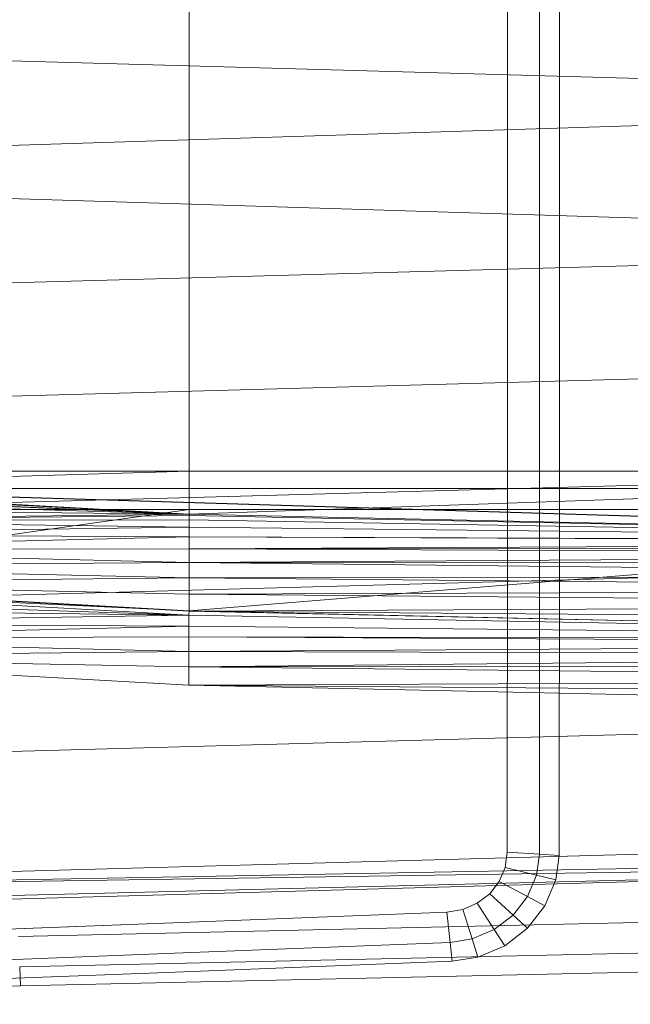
# Model space of a CAD drawing. Header units: metres. Extents: x 391.1 to 427.5, y 12.8 to 28.4.
# Tile 116 of 149: x 406.857 to 406.994, y 26.266 to 26.487. Entities that reach past the tile are written whole.
import ezdxf

# ---------------------------------------------------------------- set-up
doc = ezdxf.new("R2010")
doc.units = ezdxf.units.M
doc.layers.add('A-DETL-____-MBND', color=7, linetype='Continuous', lineweight=18)

# ---------------------------------------------------------------- blocks, each defined once
blk = doc.blocks.new('Family - Inodor PA-152140-03_TEL_P0A')
at = {"layer": 'A-DETL-____-MBND', "color": 253, "true_color": 0xaaaaaa}
for p, q in [((0.51707, 0.12377), (0.51707, 0.27622)), ((0.51707, 0.12377), (0.51707, 0.27622)), ((0.51707, 0.27622), (0.51707, 0.12377)), ((0.51707, 0.12377), (0.51707, 0.27622)), ((0.52427, 0.27623), (0.52427, 0.12377)), ((0.52427, 0.27623), (0.52427, 0.12377)), ((0.52871, 0.27623), (0.52871, 0.12377)), ((0.52871, 0.27623), (0.52871, 0.12377)), ((0.44571, 0.26697), (0.44571, 0.13288)), ((0.44571, 0.26697), (0.44571, 0.13288)), ((0.44571, 0.26697), (0.44571, 0.13288)), ((0.44571, 0.26697), (0.44571, 0.13288)), ((0.7262, 0.2159), (0.21652, 0.22997)), ((0.7262, 0.2159), (0.21652, 0.19991)), ((0.7262, 0.18393), (0.21652, 0.19991)), ((0.7262, 0.18393), (0.21652, 0.16986)), ((0.7262, 0.15852), (0.21652, 0.14444)), ((0.7262, 0.13475), (0.21652, 0.12067)), ((0.2042, 0.1334), (0.7256, 0.11726)), ((0.7262, 0.11723), (0.2042, 0.1334)), ((0.2042, 0.1334), (0.7256, 0.11726)), ((0.21593, 0.13288), (0.7256, 0.11726)), ((0.21593, 0.13288), (0.44571, 0.12326)), ((0.21593, 0.13288), (0.44571, 0.12326)), ((0.21593, 0.13288), (0.7256, 0.11726)), ((0.44571, 0.13288), (0.33082, 0.13288)), ((0.44571, 0.13288), (0.33082, 0.13288)), ((0.44571, 0.13288), (0.33082, 0.13288)), ((0.44571, 0.13288), (0.33082, 0.1296)), ((0.44571, 0.13288), (0.33082, 0.13288)), ((0.44571, 0.13288), (0.33082, 0.1296)), ((0.72561, 0.13288), (0.44571, 0.13288)), ((0.72561, 0.13288), (0.44571, 0.13288)), ((0.44571, 0.13288), (0.44571, 0.12899)), ((0.44571, 0.13288), (0.44571, 0.12899)), ((0.72561, 0.13288), (0.44571, 0.13288)), ((0.72561, 0.13288), (0.44571, 0.12326)), ((0.72561, 0.13288), (0.44571, 0.13288)), ((0.44571, 0.12326), (0.44571, 0.13288)), ((0.72561, 0.13288), (0.44571, 0.12326)), ((0.44571, 0.13288), (0.44571, 0.12326)), ((0.44571, 0.12326), (0.33082, 0.1296)), ((0.33082, 0.1296), (0.44571, 0.12326)), ((0.44571, 0.12326), (0.33082, 0.1296)), ((0.33082, 0.1296), (0.44571, 0.12326)), ((0.44571, 0.12326), (0.33082, 0.12929)), ((0.33082, 0.12929), (0.44571, 0.12326)), ((0.44571, 0.12899), (0.33082, 0.12899)), ((0.44571, 0.12899), (0.33082, 0.12899)), ((0.44571, 0.12326), (0.33082, 0.12831)), ((0.33082, 0.12831), (0.44571, 0.12326)), ((0.72561, 0.12899), (0.44571, 0.12899)), ((0.72561, 0.12899), (0.44571, 0.12899)), ((0.44571, 0.12899), (0.44571, 0.12431)), ((0.44571, 0.12899), (0.44571, 0.12431)), ((0.44571, 0.12326), (0.33082, 0.12671)), ((0.33082, 0.12671), (0.44571, 0.12326)), ((0.44571, 0.12326), (0.33082, 0.12454)), ((0.33082, 0.12454), (0.44571, 0.12326)), ((0.44571, 0.12431), (0.33082, 0.12431)), ((0.44571, 0.12431), (0.33082, 0.10799)), ((0.44571, 0.12431), (0.33082, 0.12431)), ((0.44571, 0.12431), (0.33082, 0.10799)), ((0.72561, 0.12431), (0.44571, 0.12431)), ((0.72561, 0.12431), (0.44571, 0.12431)), ((0.44572, 0.10165), (0.44571, 0.12431)), ((0.44571, 0.12431), (0.44572, 0.10165)), ((0.72561, 0.12431), (0.44572, 0.10165)), ((0.72561, 0.12431), (0.44572, 0.10165)), ((0.51703, 0.04754), (0.51707, 0.12377)), ((0.51703, 0.04754), (0.51707, 0.12377)), ((0.51707, 0.12377), (0.51703, 0.04754)), ((0.51703, 0.04754), (0.51707, 0.12377)), ((0.52427, 0.12377), (0.52422, 0.0471)), ((0.52427, 0.12377), (0.52422, 0.0471)), ((0.52871, 0.12377), (0.52867, 0.04683)), ((0.52871, 0.12377), (0.52867, 0.04683)), ((0.44571, 0.12326), (0.33082, 0.12186)), ((0.44571, 0.12326), (0.33082, 0.12186)), ((0.44571, 0.12295), (0.33082, 0.12186)), ((0.44571, 0.12295), (0.33082, 0.12186)), ((0.44571, 0.12197), (0.33082, 0.12186)), ((0.44571, 0.12197), (0.33082, 0.12186)), ((0.44571, 0.12037), (0.33082, 0.12186)), ((0.33082, 0.12186), (0.44571, 0.12037)), ((0.7256, 0.11726), (0.44571, 0.12326)), ((0.44571, 0.12326), (0.44571, 0.12295)), ((0.44571, 0.12326), (0.7256, 0.11726)), ((0.44571, 0.12326), (0.44571, 0.12295)), ((0.7256, 0.11726), (0.44571, 0.12326)), ((0.44571, 0.12326), (0.7256, 0.11726)), ((0.7256, 0.11726), (0.44571, 0.12295)), ((0.44571, 0.12295), (0.44571, 0.12197)), ((0.44571, 0.12295), (0.7256, 0.11726)), ((0.44571, 0.12295), (0.44571, 0.12197)), ((0.7256, 0.11726), (0.44571, 0.12197)), ((0.44571, 0.12197), (0.44571, 0.12037)), ((0.44571, 0.12197), (0.7256, 0.11726)), ((0.44571, 0.12197), (0.44571, 0.12037)), ((0.44571, 0.12037), (0.33082, 0.11876)), ((0.44571, 0.12037), (0.33082, 0.11876)), ((0.7256, 0.11726), (0.44571, 0.12037)), ((0.44571, 0.12037), (0.44571, 0.11819)), ((0.44571, 0.12037), (0.7256, 0.11726)), ((0.44571, 0.12037), (0.44571, 0.11819)), ((0.44571, 0.11819), (0.33082, 0.11876)), ((0.33082, 0.11876), (0.44571, 0.11819)), ((0.44571, 0.11819), (0.33082, 0.11533)), ((0.44571, 0.11819), (0.33082, 0.11533)), ((0.7256, 0.11726), (0.44571, 0.11819)), ((0.44571, 0.11819), (0.7256, 0.11726)), ((0.44571, 0.11819), (0.7256, 0.11694)), ((0.44571, 0.11819), (0.7256, 0.11694)), ((0.44571, 0.11819), (0.44571, 0.11552)), ((0.44571, 0.11819), (0.44571, 0.11552)), ((0.7256, 0.11694), (0.44571, 0.11552)), ((0.7256, 0.11694), (0.44571, 0.11552)), ((0.44571, 0.11552), (0.33082, 0.11533)), ((0.44571, 0.11552), (0.33082, 0.11533)), ((0.44571, 0.11242), (0.33082, 0.11533)), ((0.33082, 0.11533), (0.44571, 0.11242)), ((0.7256, 0.11596), (0.44571, 0.11552)), ((0.7256, 0.11596), (0.44571, 0.11552)), ((0.7256, 0.11436), (0.44571, 0.11552)), ((0.44571, 0.11552), (0.44571, 0.11242)), ((0.44571, 0.11552), (0.7256, 0.11436)), ((0.44571, 0.11552), (0.44571, 0.11242)), ((0.7262, 0.11399), (0.21652, 0.09991)), ((0.7256, 0.11436), (0.44571, 0.11242)), ((0.7256, 0.11436), (0.44571, 0.11242)), ((0.44571, 0.11242), (0.33082, 0.11167)), ((0.44571, 0.11242), (0.33082, 0.11167)), ((0.44571, 0.10898), (0.33082, 0.11167)), ((0.33082, 0.11167), (0.44571, 0.10898)), ((0.7256, 0.11219), (0.44571, 0.11242)), ((0.44571, 0.11242), (0.7256, 0.11219)), ((0.44571, 0.11242), (0.7256, 0.10951)), ((0.44571, 0.11242), (0.44571, 0.10898)), ((0.44571, 0.11242), (0.7256, 0.10951)), ((0.44571, 0.11242), (0.44571, 0.10898)), ((0.44571, 0.10898), (0.33082, 0.1079)), ((0.44571, 0.10898), (0.33082, 0.1079)), ((0.7256, 0.10951), (0.44571, 0.10898)), ((0.7256, 0.10951), (0.44571, 0.10898)), ((0.7256, 0.10641), (0.44571, 0.10898)), ((0.44571, 0.10898), (0.44571, 0.10533)), ((0.44571, 0.10898), (0.7256, 0.10641)), ((0.44571, 0.10898), (0.44571, 0.10533)), ((0.44572, 0.10165), (0.33077, 0.10699)), ((0.33077, 0.10699), (0.44566, 0.10065)), ((0.33077, 0.10699), (0.44572, 0.10165)), ((0.33077, 0.10699), (0.44566, 0.10065)), ((0.44572, 0.10165), (0.33082, 0.10799)), ((0.33082, 0.10799), (0.44572, 0.10165)), ((0.44571, 0.10533), (0.33082, 0.1079)), ((0.33082, 0.1079), (0.44571, 0.10533)), ((0.33082, 0.1079), (0.44571, 0.10156)), ((0.7256, 0.10641), (0.44571, 0.10533)), ((0.7256, 0.10641), (0.44571, 0.10533)), ((0.44566, 0.10065), (0.33077, 0.10454)), ((0.33077, 0.10454), (0.44566, 0.10065)), ((0.44571, 0.10533), (0.44571, 0.10156)), ((0.7256, 0.10298), (0.44571, 0.10533)), ((0.44571, 0.10533), (0.7256, 0.10298)), ((0.44571, 0.10533), (0.44571, 0.10156)), ((0.44566, 0.10065), (0.33077, 0.1021)), ((0.33077, 0.1021), (0.44566, 0.10065)), ((0.44572, 0.10165), (0.44566, 0.10065)), ((0.44572, 0.10165), (0.44566, 0.10065)), ((0.7256, 0.10298), (0.44571, 0.10156)), ((0.7256, 0.10298), (0.44571, 0.10156)), ((0.7256, 0.09932), (0.44571, 0.10156)), ((0.44571, 0.10156), (0.7256, 0.09932)), ((0.44571, 0.10156), (0.7256, 0.09555)), ((0.7262, 0.09542), (0.44571, 0.10156)), ((0.44571, 0.10156), (0.7256, 0.09555)), ((0.72555, 0.09531), (0.44572, 0.10165)), ((0.44572, 0.10165), (0.72555, 0.09531)), ((0.44566, 0.10065), (0.33077, 0.09882)), ((0.44566, 0.10065), (0.33077, 0.09882)), ((0.72555, 0.09531), (0.44566, 0.10065)), ((0.44566, 0.10065), (0.44566, 0.0982)), ((0.44566, 0.10065), (0.72555, 0.09531)), ((0.44566, 0.10065), (0.44566, 0.0982)), ((0.44566, 0.0982), (0.33077, 0.09882)), ((0.33077, 0.09882), (0.44566, 0.0982)), ((0.44566, 0.0982), (0.33077, 0.0954)), ((0.44566, 0.0982), (0.33077, 0.0954)), ((0.72555, 0.09531), (0.44566, 0.0982)), ((0.44566, 0.0982), (0.44566, 0.09576)), ((0.44566, 0.0982), (0.72555, 0.09531)), ((0.44566, 0.0982), (0.44566, 0.09576)), ((0.44566, 0.09576), (0.33077, 0.0954)), ((0.44566, 0.09576), (0.33077, 0.0954)), ((0.44566, 0.09248), (0.33077, 0.0954)), ((0.33077, 0.0954), (0.44566, 0.09248)), ((0.72555, 0.09531), (0.44566, 0.09576)), ((0.44566, 0.09576), (0.44566, 0.09248)), ((0.44566, 0.09576), (0.72555, 0.09531)), ((0.44566, 0.09576), (0.72555, 0.09431)), ((0.44566, 0.09576), (0.72555, 0.09431)), ((0.44566, 0.09576), (0.44566, 0.09248)), ((0.72555, 0.09431), (0.44566, 0.09248)), ((0.72555, 0.09431), (0.44566, 0.09248)), ((0.44566, 0.09248), (0.33076, 0.09131)), ((0.44566, 0.09248), (0.33076, 0.09131)), ((0.44566, 0.08906), (0.33076, 0.09131)), ((0.33076, 0.09131), (0.44566, 0.08906)), ((0.33076, 0.09131), (0.44566, 0.08497)), ((0.72555, 0.09185), (0.44566, 0.09248)), ((0.44566, 0.09248), (0.72555, 0.09185)), ((0.44566, 0.09248), (0.44566, 0.08906)), ((0.44566, 0.09248), (0.44566, 0.08906)), ((0.72555, 0.09185), (0.44566, 0.08906)), ((0.72555, 0.09185), (0.44566, 0.08906)), ((0.72555, 0.08942), (0.44566, 0.08906)), ((0.72555, 0.08942), (0.44566, 0.08906)), ((0.44566, 0.08906), (0.44566, 0.08497)), ((0.72555, 0.08614), (0.44566, 0.08906)), ((0.44566, 0.08906), (0.72555, 0.08614)), ((0.44566, 0.08906), (0.44566, 0.08497)), ((0.72555, 0.08614), (0.44566, 0.08497)), ((0.72555, 0.08614), (0.44566, 0.08497)), ((0.72555, 0.08272), (0.44566, 0.08497)), ((0.44566, 0.08497), (0.72555, 0.08272)), ((0.44566, 0.08497), (0.72555, 0.07896)), ((0.7262, 0.07882), (0.44566, 0.08497)), ((0.44566, 0.08497), (0.72555, 0.07896)), ((0.7262, 0.07896), (0.21652, 0.06488)), ((0.7262, 0.05207), (0.21652, 0.03799)), ((0.7262, 0.04712), (0.21652, 0.03799)), ((0.51657, 0.04416), (0.51703, 0.04754)), ((0.51657, 0.04416), (0.51703, 0.04754)), ((0.51703, 0.04754), (0.51657, 0.04416)), ((0.51657, 0.04416), (0.51703, 0.04754)), ((0.52422, 0.0471), (0.51703, 0.04754)), ((0.51703, 0.04754), (0.52422, 0.0471)), ((0.52422, 0.0471), (0.52359, 0.04242)), ((0.52422, 0.0471), (0.52359, 0.04242)), ((0.52867, 0.04683), (0.52422, 0.0471)), ((0.52422, 0.0471), (0.52867, 0.04683)), ((0.52867, 0.04683), (0.52793, 0.04135)), ((0.52867, 0.04683), (0.52793, 0.04135)), ((0.7262, 0.04594), (0.21652, 0.03799)), ((0.7262, 0.04594), (0.21652, 0.03305)), ((0.7262, 0.04594), (0.21652, 0.03186)), ((0.51523, 0.041), (0.51657, 0.04416)), ((0.51523, 0.041), (0.51657, 0.04416)), ((0.51657, 0.04416), (0.51523, 0.041)), ((0.51523, 0.041), (0.51657, 0.04416)), ((0.52359, 0.04242), (0.51657, 0.04416)), ((0.51657, 0.04416), (0.52359, 0.04242)), ((0.52359, 0.04242), (0.52156, 0.03763)), ((0.52359, 0.04242), (0.52156, 0.03763)), ((0.52793, 0.04135), (0.52359, 0.04242)), ((0.52359, 0.04242), (0.52793, 0.04135)), ((0.5131, 0.03826), (0.51523, 0.041)), ((0.5131, 0.03826), (0.51523, 0.041)), ((0.51523, 0.041), (0.5131, 0.03826)), ((0.5131, 0.03826), (0.51523, 0.041)), ((0.52156, 0.03763), (0.51523, 0.041)), ((0.51523, 0.041), (0.52156, 0.03763)), ((0.52793, 0.04135), (0.52548, 0.03555)), ((0.52793, 0.04135), (0.52548, 0.03555)), ((0.51031, 0.03612), (0.5131, 0.03826)), ((0.51031, 0.03612), (0.5131, 0.03826)), ((0.5131, 0.03826), (0.51031, 0.03612)), ((0.51031, 0.03612), (0.5131, 0.03826)), ((0.51833, 0.03349), (0.5131, 0.03826)), ((0.5131, 0.03826), (0.51833, 0.03349)), ((0.52156, 0.03763), (0.51833, 0.03349)), ((0.52156, 0.03763), (0.51833, 0.03349)), ((0.52548, 0.03555), (0.52156, 0.03763)), ((0.52156, 0.03763), (0.52548, 0.03555)), ((0.40749, 0.0287), (0.72691, 0.03582)), ((0.40749, 0.0287), (0.72691, 0.03582)), ((0.50704, 0.03472), (0.51031, 0.03612)), ((0.50704, 0.03472), (0.51031, 0.03612)), ((0.51031, 0.03612), (0.50704, 0.03472)), ((0.50704, 0.03472), (0.51031, 0.03612)), ((0.5141, 0.03025), (0.51031, 0.03612)), ((0.51031, 0.03612), (0.5141, 0.03025)), ((0.52548, 0.03555), (0.52157, 0.03054)), ((0.52548, 0.03555), (0.52157, 0.03054)), ((0.44025, 0.03169), (0.5035, 0.03415)), ((0.44025, 0.03169), (0.5035, 0.03415)), ((0.5035, 0.03415), (0.44025, 0.03169)), ((0.44025, 0.03169), (0.5035, 0.03415)), ((0.5035, 0.03415), (0.50704, 0.03472)), ((0.5035, 0.03415), (0.50704, 0.03472)), ((0.50704, 0.03472), (0.5035, 0.03415)), ((0.5035, 0.03415), (0.50704, 0.03472)), ((0.50425, 0.02734), (0.5035, 0.03415)), ((0.5035, 0.03415), (0.50425, 0.02734)), ((0.50915, 0.02813), (0.50704, 0.03472)), ((0.50704, 0.03472), (0.50915, 0.02813)), ((0.51833, 0.03349), (0.5141, 0.03025)), ((0.51833, 0.03349), (0.5141, 0.03025)), ((0.52157, 0.03054), (0.51833, 0.03349)), ((0.51833, 0.03349), (0.52157, 0.03054)), ((0.31375, 0.02678), (0.44025, 0.03169)), ((0.31375, 0.02678), (0.44025, 0.03169)), ((0.44025, 0.03169), (0.31375, 0.02678)), ((0.31375, 0.02678), (0.44025, 0.03169)), ((0.40776, 0.02187), (0.72725, 0.02899)), ((0.40776, 0.02187), (0.72725, 0.02899)), ((0.5141, 0.03025), (0.50915, 0.02813)), ((0.5141, 0.03025), (0.50915, 0.02813)), ((0.51645, 0.02662), (0.5141, 0.03025)), ((0.5141, 0.03025), (0.51645, 0.02662)), ((0.52157, 0.03054), (0.51645, 0.02662)), ((0.52157, 0.03054), (0.51645, 0.02662)), ((0.50425, 0.02734), (0.44054, 0.02486)), ((0.50425, 0.02734), (0.44054, 0.02486)), ((0.50915, 0.02813), (0.50425, 0.02734)), ((0.50915, 0.02813), (0.50425, 0.02734)), ((0.50472, 0.02313), (0.50425, 0.02734)), ((0.50425, 0.02734), (0.50472, 0.02313)), ((0.51046, 0.02405), (0.50915, 0.02813)), ((0.50915, 0.02813), (0.51046, 0.02405)), ((0.51645, 0.02662), (0.51046, 0.02405)), ((0.51645, 0.02662), (0.51046, 0.02405)), ((0.44054, 0.02486), (0.31404, 0.01995)), ((0.44054, 0.02486), (0.31404, 0.01995)), ((0.40793, 0.01764), (0.72747, 0.02477)), ((0.40793, 0.01764), (0.72747, 0.02477)), ((0.50472, 0.02313), (0.44073, 0.02064)), ((0.50472, 0.02313), (0.44073, 0.02064)), ((0.51046, 0.02405), (0.50472, 0.02313)), ((0.51046, 0.02405), (0.50472, 0.02313)), ((0.44073, 0.02064), (0.31422, 0.01573)), ((0.44073, 0.02064), (0.31422, 0.01573)), ((0.40793, 0.01764), (0.40776, 0.02187)), ((0.40776, 0.02187), (0.40793, 0.01764)), ((0.25093, 0.01351), (0.40793, 0.01764)), ((0.25093, 0.01351), (0.40793, 0.01764))]:
    blk.add_line(p, q, dxfattribs=at)
blk = doc.blocks.new('LONDR55-XX_ZZ-ARQ-CAA-M3D-Londres55_ifc-1-03_TEL_P0A')
at = {"layer": 'A-DETL-____-MBND', "color": 253, "lineweight": 18, "true_color": 0xaaaaaa}
blk.add_blockref('Family - Inodor PA-152140-03_TEL_P0A', (406.44946, 26.25274), dxfattribs=at)

msp = doc.modelspace()

# ---------------------------------------------------------------- block references
at = {"lineweight": 5}
msp.add_blockref('LONDR55-XX_ZZ-ARQ-CAA-M3D-Londres55_ifc-1-03_TEL_P0A', (0, 0), dxfattribs=at)

doc.saveas('drawing.dxf')
